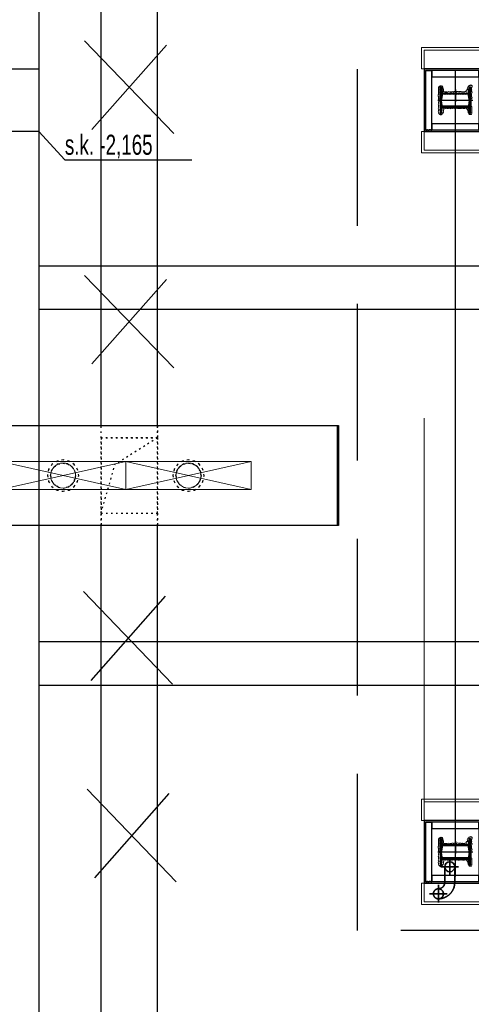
# Model space of a CAD drawing. Header units: centimetres. Extents: x -149939 to 48626, y -46000 to 152985.
# Tile 127 of 256: x -21913 to -18313, y 33783 to 41643. Entities that reach past the tile are written whole.
import ezdxf

# ---------------------------------------------------------------- set-up
doc = ezdxf.new("R2010")
doc.units = ezdxf.units.CM
doc.header["$LTSCALE"] = 50
doc.header["$PDMODE"] = 35
doc.header["$PDSIZE"] = 0.1
for name, pattern in [('Balustrady$0$DASHED', [0.75, 0.5, -0.25]), ('CADVENT_HIDDEN', [0.8, 0.25, -0.55]), ('DASHDOT2', [12.7, 6.35, -3.175, 0, -3.175]), ('DIVIDE', [31.75, 12.7, -6.35, 0, -6.35, 0, -6.35]), ('HIDDEN', [9.525, 6.35, -3.175]), ('Kondygnacja  -0_5$0$HIDDEN', [9.525, 6.35, -3.175]), ('Kondygnacja  -0_5$0$HIDDEN2', [4.7625, 3.175, -1.5875]), ('Obudowy i okł. słupów$0$HIDDEN', [9.525, 6.35, -3.175]), ('Osie rzutów$0$DASHDOT2', [12.7, 6.35, -3.175, 0, -3.175]), ('Przekrój B-B$0$DASHDOT2', [12.7, 6.35, -3.175, 0, -3.175])]:
    doc.linetypes.add(name, pattern=pattern)
doc.layers.get('0').update_dxf_attribs({"color": 8})
doc.layers.get('DEFPOINTS').update_dxf_attribs({"color": 8})
for name, color, linetype in [('01-103-Went PP_poziom-0_5$0$L_Nawiew', 7, 'Continuous'), ('ARCH_INFO_OSIE', 8, 'Continuous'), ('ARCH_INFO_OSIE_IST', 8, 'Przekrój B-B$0$DASHDOT2'), ('bgde-nawiewDETAILS', 1, 'Continuous'), ('bgde-nawiewEXP', 7, 'Continuous'), ('bgde-nawiewHIDDEN', 250, 'Continuous'), ('D1$0$ARCH_INFO_OPISY', 8, 'Continuous'), ('IS_zmiany 2024', 1, 'Continuous'), ('Kondygnacja  -0_5$0$ARCH_KONSTR_POWYŻEJ RZUTU', 8, 'Kondygnacja  -0_5$0$HIDDEN'), ('Kondygnacja  -0_5$0$ARCH_KONSTR_POWYŻEJ RZUTU_IST', 8, 'Kondygnacja  -0_5$0$HIDDEN2'), ('Kondygnacja -1$0$ARCH_STAL_IST', 8, 'Continuous'), ('Obudowy i okł. słupów$0$ARCH_GK', 8, 'Continuous'), ('Obudowy i okł. słupów$0$ARCH_PROFILE', 8, 'Continuous'), ('Osie rzutów$0$ARCH_INFO_OSIE_IST', 8, 'Osie rzutów$0$DASHDOT2'), ('Osie rzutów$0$ARCH_INFO_OSIE_OPISY_IST', 8, 'Continuous')]:
    doc.layers.add(name, color=color, linetype=linetype)
for name, color, linetype, lineweight in [('bgde_nawiewnik', 11, 'Continuous', 5), ('INSTALACJE', 8, 'Continuous', 35), ('Kondygnacja  -0_5$0$ARCH_INFO_WYMIARY', 8, 'Continuous', 9), ('Obudowy i okł. słupów$0$ARCH_hatch', 8, 'Continuous', 13), ('Obudowy i okł. słupów$0$ARCH_WIDOK', 8, 'Continuous', 13)]:
    doc.layers.add(name, color=color, linetype=linetype, lineweight=lineweight)
doc.styles.add('Kondygnacja  -0_5$0$BIKTS', font='bikromsw.shx', dxfattribs={"width": 0.8})
doc.styles.add('Kondygnacja  -0_5$0$Romans', font='Romans.shx', dxfattribs={"width": 0.7})
doc.dimstyles.new('Kondygnacja  -0_5$0$Wymiary 1-100', dxfattribs={"dimtxt": 12, "dimasz": 10, "dimexe": 5, "dimexo": 0, "dimgap": 4, "dimtad": 1, "dimrnd": 0.5, "dimzin": 12, "dimdsep": 46, "dimtxsty": 'Kondygnacja  -0_5$0$Romans', "dimblk": 'Kondygnacja  -0_5$0$_Oblique', "dimcen": 10, "dimdle": 10, "dimclrt": 55, "dimazin": 0, "dimtfac": 1, "dimtmove": 1, "dimatfit": 3, "dimfxl": 8, "dimfxlon": 1, "dimtolj": 1, "dimtzin": 0, "dimarcsym": 0})
pattern_1 = [(315, (-9168.25782, 10650.3877), (0.224506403, 0.224506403), [])]

# ---------------------------------------------------------------- blocks, each defined once
blk = doc.blocks.new('Osie rzutów')
at = {"layer": 'Osie rzutów$0$ARCH_INFO_OSIE_IST', "ltscale": 10}
for p, q in [((4436.04, 8600), (15156.54, 8600)), ((4436.24, 8000), (15156.54, 8000))]:
    blk.add_line(p, q, dxfattribs=at)
blk = doc.blocks.new('Kondygnacja  -0_5$0$konstrukcja istniejąca -0.5')
at = {"layer": 'Kondygnacja  -0_5$0$ARCH_KONSTR_POWYŻEJ RZUTU_IST', "ltscale": 10}
for points in [[(9938, 9775), (9938, 8625)], [(9938, 8575), (9782, 8575), (9782, 8625), (9938, 8625), (9938, 8575)], [(9938, 8575), (9938, 7425)], [(9938, 8167.89), (10982, 8167.89)], [(10982, 8132.89), (9938, 8132.89)]]:
    blk.add_lwpolyline(points, dxfattribs=at)
at = {"layer": 'Kondygnacja  -0_5$0$ARCH_KONSTR_POWYŻEJ RZUTU_IST'}
blk.add_lwpolyline([(9938, 8575), (9958.68, 8552.53), (10059.84, 8552.53)], dxfattribs=at)
at = {"layer": 'Kondygnacja  -0_5$0$ARCH_KONSTR_POWYŻEJ RZUTU_IST', "ltscale": 10, "elevation": 0}
for points in [[(9938, 8467.89), (10982, 8467.89)], [(10982, 8432.89), (9938, 8432.89)]]:
    blk.add_lwpolyline(points, dxfattribs=at)
at = {"layer": 'Kondygnacja  -0_5$0$ARCH_KONSTR_POWYŻEJ RZUTU_IST', "style": 'Kondygnacja  -0_5$0$BIKTS', "width": 0.7}
blk.add_text('s.k. -2,165', height=16, dxfattribs=at).set_placement((9958.68, 8556.46))
blk = doc.blocks.new('pB słup')
at = {"layer": 'Kondygnacja -1$0$ARCH_STAL_IST'}
h = blk.add_hatch(dxfattribs=at)
h.set_pattern_fill('ANSI31', color=256, scale=0.1, angle=270, style=0)
h.set_pattern_definition(pattern_1)
edge = h.paths.add_edge_path()
edge.add_arc((24.9, 9.62), 0.87, 0, 82.02724)
edge.add_line((25.02, 10.48), (21.35, 11))
edge.add_arc((21.42, 11.51), 0.52, 180, 262.02724, ccw=False)
edge.add_line((20.9, 11.51), (20.9, 12))
edge.add_line((20.9, 12), (31.5, 12))
edge.add_line((31.5, 12), (31.5, 11.51))
edge.add_arc((30.98, 11.51), 0.52, 277.97276, 360, ccw=False)
edge.add_line((31.05, 11), (27.38, 10.48))
edge.add_arc((27.51, 9.62), 0.87, 97.97276, 180)
edge.add_line((26.64, 9.62), (26.64, -9.62))
edge.add_arc((27.51, -9.62), 0.87, 180, 262.02724)
edge.add_line((27.38, -10.48), (31.05, -11))
edge.add_arc((30.98, -11.51), 0.52, 360, 82.02724, ccw=False)
edge.add_line((31.5, -11.51), (31.5, -12))
edge.add_line((31.5, -12), (20.9, -12))
edge.add_line((20.9, -12), (20.9, -11.51))
edge.add_arc((21.42, -11.51), 0.52, 97.97276, 180, ccw=False)
edge.add_line((21.35, -11), (25.02, -10.48))
edge.add_arc((24.9, -9.62), 0.87, 277.97276, 0)
edge.add_line((25.76, -9.62), (25.76, 9.62))
h = blk.add_hatch(dxfattribs=at)
h.set_pattern_fill('ANSI31', color=256, scale=0.1, angle=270, style=0)
h.set_pattern_definition(pattern_1)
edge = h.paths.add_edge_path()
edge.add_arc((38.11, 9.62), 0.87, 97.97276, 180, ccw=False)
edge.add_line((37.98, 10.48), (41.65, 11))
edge.add_arc((41.58, 11.51), 0.52, 277.97276, 360)
edge.add_line((42.1, 11.51), (42.1, 12))
edge.add_line((42.1, 12), (31.5, 12))
edge.add_line((31.5, 12), (31.5, 11.51))
edge.add_arc((32.02, 11.51), 0.52, 180, 262.02724)
edge.add_line((31.95, 11), (35.62, 10.48))
edge.add_arc((35.5, 9.62), 0.87, 0, 82.02724, ccw=False)
edge.add_line((36.37, 9.62), (36.37, -9.62))
edge.add_arc((35.5, -9.62), 0.87, 277.97276, 360, ccw=False)
edge.add_line((35.62, -10.48), (31.95, -11))
edge.add_arc((32.02, -11.51), 0.52, 97.97276, 180)
edge.add_line((31.5, -11.51), (31.5, -12))
edge.add_line((31.5, -12), (42.1, -12))
edge.add_line((42.1, -12), (42.1, -11.51))
edge.add_arc((41.58, -11.51), 0.52, 0, 82.02724)
edge.add_line((41.65, -11), (37.98, -10.48))
edge.add_arc((38.11, -9.62), 0.87, 180, 262.02724, ccw=False)
edge.add_line((37.24, -9.62), (37.24, 9.62))
at = {"layer": 'Obudowy i okł. słupów$0$ARCH_hatch'}
h = blk.add_hatch(dxfattribs=at)
h.set_pattern_fill('AR-SAND', color=256, scale=0.01, style=0)
h.paths.add_polyline_path([(6.5, 25), (6.5, -25), (56.5, -25), (56.5, 25)])
h.paths.add_polyline_path([(55.25, 23.75), (55.25, -23.75), (7.75, -23.75), (7.75, 23.75)], flags=16)
at = {"layer": 'ARCH_INFO_OSIE', "linetype": 'DIVIDE', "ltscale": 0.1}
for points in [[(31.5, -14), (31.5, 14)], [(51.07, 0), (11.93, 0)], [(23.05, 0), (32.78, 0)]]:
    blk.add_lwpolyline(points, dxfattribs=at)
at = {"layer": 'Kondygnacja -1$0$ARCH_STAL_IST'}
for points in [[(25.76, 9.62, 0.37402), (25.02, 10.48), (21.35, 11, -0.37402), (20.9, 11.51), (20.9, 12), (31.5, 12), (31.5, 11.51, -0.37402), (31.05, 11), (27.38, 10.48, 0.37402), (26.64, 9.62), (26.64, -9.62, 0.37402), (27.38, -10.48), (31.05, -11, -0.37402), (31.5, -11.51), (31.5, -12), (20.9, -12), (20.9, -11.51, -0.37402), (21.35, -11), (25.02, -10.48, 0.37402), (25.76, -9.62)], [(37.24, 9.62, -0.37402), (37.98, 10.48), (41.65, 11, 0.37402), (42.1, 11.51), (42.1, 12), (31.5, 12), (31.5, 11.51, 0.37402), (31.95, 11), (35.62, 10.48, -0.37402), (36.37, 9.62), (36.37, -9.62, -0.37402), (35.62, -10.48), (31.95, -11, 0.37402), (31.5, -11.51), (31.5, -12), (42.1, -12), (42.1, -11.51, 0.37402), (41.65, -11), (37.98, -10.48, -0.37402), (37.24, -9.62)]]:
    blk.add_lwpolyline(points, format="xyb", close=True, dxfattribs=at)
at = {"layer": 'Obudowy i okł. słupów$0$ARCH_GK'}
for points in [[(6.5, -25), (56.5, -25), (56.5, 25), (6.5, 25)], [(7.75, -23.75), (55.25, -23.75), (55.25, 23.75), (7.75, 23.75)]]:
    blk.add_lwpolyline(points, close=True, dxfattribs=at)
at = {"layer": 'Obudowy i okł. słupów$0$ARCH_PROFILE'}
for points in [[(7.76, 22.16), (7.85, 22.25), (7.85, 22.75), (7.75, 22.85), (7.75, 23.75), (12.82, 23.75, -1), (12.82, 23.7), (7.8, 23.7), (7.8, 22.87), (7.9, 22.77), (7.9, 22.23), (7.8, 22.13), (7.8, 20.92), (7.9, 20.82), (7.9, 19.73), (7.8, 19.63), (7.8, 18.8), (12.82, 18.8, -1), (12.82, 18.75), (7.75, 18.75), (7.75, 19.65), (7.85, 19.75), (7.85, 20.8), (7.76, 20.89)], [(55.33, 22.16), (55.25, 22.25), (55.25, 22.75), (55.35, 22.85), (55.35, 23.75), (50.28, 23.75, 1), (50.28, 23.7), (55.3, 23.7), (55.3, 22.87), (55.2, 22.77), (55.2, 22.23), (55.3, 22.13), (55.3, 20.92), (55.2, 20.82), (55.2, 19.73), (55.3, 19.63), (55.3, 18.8), (50.28, 18.8, 1), (50.28, 18.75), (55.35, 18.75), (55.35, 19.65), (55.25, 19.75), (55.25, 20.8), (55.33, 20.89)], [(7.76, -22.16), (7.85, -22.25), (7.85, -22.75), (7.75, -22.85), (7.75, -23.75), (12.82, -23.75, 1), (12.82, -23.7), (7.8, -23.7), (7.8, -22.87), (7.9, -22.77), (7.9, -22.23), (7.8, -22.13), (7.8, -20.92), (7.9, -20.82), (7.9, -19.73), (7.8, -19.63), (7.8, -18.8), (12.82, -18.8, 1), (12.82, -18.75), (7.75, -18.75), (7.75, -19.65), (7.85, -19.75), (7.85, -20.8), (7.76, -20.89)], [(55.33, -22.16), (55.25, -22.25), (55.25, -22.75), (55.35, -22.85), (55.35, -23.75), (50.28, -23.75, -1), (50.28, -23.7), (55.3, -23.7), (55.3, -22.87), (55.2, -22.77), (55.2, -22.23), (55.3, -22.13), (55.3, -20.92), (55.2, -20.82), (55.2, -19.73), (55.3, -19.63), (55.3, -18.8), (50.28, -18.8, -1), (50.28, -18.75), (55.35, -18.75), (55.35, -19.65), (55.25, -19.75), (55.25, -20.8), (55.33, -20.89)]]:
    blk.add_lwpolyline(points, format="xyb", close=True, dxfattribs=at)
blk.add_lwpolyline([(50.25, -8.37), (50.25, -18.75), (12.85, -18.75), (12.85, 18.75), (50.25, 18.75), (50.25, -8.37)], dxfattribs=at)
at = {"layer": 'Obudowy i okł. słupów$0$ARCH_WIDOK'}
for points in [[(-10.5, -27), (6.5, -27), (6.5, 27), (-10.5, 27)], [(73.5, -27), (56.5, -27), (56.5, 27), (73.5, 27)]]:
    blk.add_lwpolyline(points, close=True, dxfattribs=at)
at = {"layer": 'Obudowy i okł. słupów$0$ARCH_WIDOK', "linetype": 'Obudowy i okł. słupów$0$HIDDEN'}
blk.add_lwpolyline([(71.5, -25), (71.5, 25), (-8.5, 25), (-8.5, -25)], close=True, dxfattribs=at)
at = {"layer": 'Obudowy i okł. słupów$0$ARCH_WIDOK'}
blk.add_lwpolyline([(37.73, -9.38, 0.520567), (37.73, -8.91, 0.520567), (37.73, -8.16, 0.520567), (37.73, -6.92, 0.520567), (37.73, -4.95, 0.520567), (37.73, -2.82, 0.520567), (37.73, -2.47, 0.520567), (37.73, -1.32, 0.520567), (37.73, -0.04, 0.520567), (37.73, 0.83, 0.520567), (37.73, 1.89, 0.520567), (37.73, 3.64, 0.520567), (37.73, 5.02, 0.520567), (37.73, 5.54, 0.520567), (37.73, 7.1, 0.520567), (37.73, 8.22, 0.520567), (37.73, 8.52, 0.520567), (37.73, 9.06, 0.520567), (38.39, 9.06, 0.520567), (38.39, 9.62, 0.520567), (39.17, 9.62, 0.520567), (39.17, 10.31, 0.520567), (40.18, 10.31, 0.520567), (41.11, 10.31, 0.391103), (41.8, 10.61, 0.097049), (42.38, 10.85, 0.466209), (42.81, 11.44, 0.695481), (42.74, 11.98, 0.486099), (42.81, 12.76, 0.35864), (41.85, 12.89, 0.520567), (40.68, 12.86, 0.520567), (39.91, 12.86, 0.520567), (38.8, 12.86, 0.520567), (37.52, 12.86, 0.520567), (36.51, 12.86, 0.520567), (36.51, 12.4, 0.520567), (35.25, 12.4, 0.520567), (34.27, 12.4, 0.520567), (33.73, 12.4, 0.520567), (32.86, 12.4, 0.520567), (32.11, 12.4, 0.520567), (31.32, 12.4, 0.520567), (30.58, 12.4, 0.630412), (28.2, 12.73, 0.291029), (26.08, 12.64, 0.793013), (24.54, 12.88, 0.148616), (22.09, 12.79, 0.285246), (20.52, 13.27, 1.165163), (19.83, 12.7, 1.326239), (19.84, 11.94, 0.520567), (19.84, 11, 0.520567), (20.91, 11, 0.520567), (20.91, 9.93, 0.520567), (22.7, 9.93, 0.520567), (23.52, 9.93, 0.520567), (23.52, 8.94, 0.520567), (24.97, 8.94, 0.520567), (24.98, 7.26, 0.520567), (25.02, 6.19, 0.520567), (24.89, 5.17, 0.520567), (24.87, 4.65, 0.520567), (25.04, 2.89, 0.520567), (24.98, 0.66, 0.520567), (25.04, -1.36, 0.520567), (25.04, -3.15, 0.520567), (25.06, -4.25, 0.520567), (25.21, -6.27, 0.520567), (25.14, -7.45, 0.520567), (25.1, -8.33, 0.520567), (25.06, -9.05, 0.520567), (24.91, -9.58, 0.520567), (23.82, -9.81, 0.520567), (22.6, -9.81, 0.520567), (21.78, -10.1, 0.520567), (20.85, -10.25, 0.520567), (20.32, -10.36, 0.520567), (20.22, -11.09, 0.520567), (20.24, -12.34, 0.520567), (21.21, -13.28, 0.520567), (21.99, -13.24, 0.520567), (22.91, -13.28, 0.520567), (24.22, -13.09, 0.520567), (25.44, -13.09, 0.520567), (26.76, -13.18, 0.520567), (28.83, -13.26, 0.520567), (30.05, -13.22, 0.520567), (31.5, -12.93, 0.520567), (32.47, -13.03, 0.520567), (33.96, -13.09, 0.520567), (35.72, -13.16, 0.520567), (37.01, -13.18, 0.520567), (39.18, -13.05, 0.520567), (41.18, -13.18, 0.520567), (42.5, -12.78, 0.520567), (42.97, -12.1, 0.520567), (42.84, -11.13, 0.520567), (42.29, -10.55, 0.520567), (41.6, -10, 0.520567), (40.36, -9.66, 0.520567), (39.39, -9.66, 0.520567)], format="xyb", close=True, dxfattribs=at)
blk = doc.blocks.new('schody połówka')
at = {"layer": 'ARCH_INFO_OSIE_IST', "ltscale": 2}
blk.add_line((0, -1811, -630), (0, 114.05, -630), dxfattribs=at)
at = {"layer": 'INSTALACJE', "linetype": 'DASHDOT2', "ltscale": 10}
for p, q in [((-4.5, -1818.9, -1120), (-4.5, -1804.9, -140)), ((2.5, -1811.9, -1120), (-11.5, -1811.9, -140)), ((-13.5, -1840.45, -1750), (-13.5, -1826.45, -770)), ((-6.5, -1833.45, -1750), (-20.5, -1833.45, -770))]:
    blk.add_line(p, q, dxfattribs=at)
at = {"layer": 'INSTALACJE', "linetype": 'HIDDEN', "ltscale": 0.5}
for p, q in [((-8.5, -1811.85, -630), (-8.5, -1824.45, -630)), ((-0.5, -1811.85, -630), (-0.5, -1824.45, -630))]:
    blk.add_line(p, q, dxfattribs=at)
at = {"layer": 'INSTALACJE'}
blk.add_circle((-4.5, -1811.9, -630), 4, dxfattribs=at)
at = {"layer": 'INSTALACJE', "linetype": 'HIDDEN', "ltscale": 0.5}
blk.add_circle((-13.5, -1833.5, -630), 4, dxfattribs=at)
for radius in [5, 13]:
    blk.add_arc((-13.5, -1824.45, -630), radius, 270, 0, dxfattribs=at)
at = {"layer": 'Obudowy i okł. słupów$0$ARCH_WIDOK', "linetype": 'Obudowy i okł. słupów$0$HIDDEN', "ltscale": 3}
blk.add_line((-25, -24.99, -630), (-25, -1775, -630), dxfattribs=at)
at = {"layer": 'D1$0$ARCH_INFO_OPISY', "rotation": 270}
for p in [(0, -1168.49), (0, -1768.5, -630)]:
    blk.add_blockref('pB słup', p, dxfattribs=at)
blk = doc.blocks.new('Kondygnacja  -0_5$0$_Oblique')
at = {"color": 0, "linetype": 'ByBlock', "lineweight": -2}
blk.add_line((-0.5, -0.5), (0.5, 0.5), dxfattribs=at)
blk = doc.blocks.new('*D212')
at = {"layer": 'DEFPOINTS', "color": 0}
for p in [(-30586.3, 81900), (-30681.1, 12489.5), (9064, 12489.5)]:
    blk.add_point(p, dxfattribs=at)
at = {"layer": 'Kondygnacja  -0_5$0$ARCH_INFO_WYMIARY', "color": 0, "lineweight": -2}
for p, q in [((-30673.1, 81900), (-30686.1, 81900)), ((-30681.1, 81910), (-30681.1, 12479.5)), ((-30673.1, 12489.5), (-30686.1, 12489.5))]:
    blk.add_line(p, q, dxfattribs=at)
at = {"layer": 'Kondygnacja  -0_5$0$ARCH_INFO_WYMIARY', "color": 0, "linetype": 'ByBlock', "lineweight": -2, "xscale": 10, "yscale": 10, "zscale": 10}
for p, rotation in [((-30681.1, 81900), 90), ((-30681.1, 12489.5), 270)]:
    blk.add_blockref('Kondygnacja  -0_5$0$_Oblique', p, dxfattribs=dict(at, rotation=rotation))
at = {"layer": 'Kondygnacja  -0_5$0$ARCH_INFO_WYMIARY', "color": 55, "insert": (-30691.1, 47194.8), "char_height": 12, "attachment_point": 5, "rotation": 90, "style": 'Kondygnacja  -0_5$0$Romans'}
blk.add_mtext('\\A1;69410.5', dxfattribs=at)
blk = doc.blocks.new('A$C066D7839')
at = {"layer": 'bgde_nawiewnik', "color": 7}
for p, q in [((-50, -11.15), (-50, 11.15)), ((-50, 11.15), (50, 11.15)), ((-50, -11.15), (50, 11.15)), ((50, -11.15), (-50, 11.15)), ((50, 11.15), (50, -11.15)), ((50, -11.15), (-50, -11.15))]:
    blk.add_line(p, q, dxfattribs=at)
blk.add_circle((0, 0), 10, dxfattribs=at)

msp = doc.modelspace()

# ---------------------------------------------------------------- linework, layer by layer
at = {"linetype": 'Balustrady$0$DASHED', "ltscale": 50, "elevation": -6300}
msp.add_lwpolyline([(-19219.601, 53823.486), (-13875.468, 53823.486), (-13875.468, 34373.387), (-19219.601, 34373.387)], close=True, dxfattribs=at)
at = {"layer": 'bgde-nawiewDETAILS', "linetype": 'CADVENT_HIDDEN', "extrusion": (-1, 6.12323e-17, 0)}
for p in [(-20815.024, 38303.868), (-21265.024, 37703.868)]:
    msp.add_line(p, (-21152.524, 38093.868), dxfattribs=at)
at = {"layer": 'bgde-nawiewEXP', "linetype": 'Continuous'}
for points in [[(-21265.024, 38403.941), (-21265.024, 43603.774)], [(-20815.024, 38403.941), (-20815.024, 43603.774)], [(-40588.801, 38403.941), (-19380.813, 38403.941), (-19380.813, 37603.941), (-40588.801, 37603.941)], [(-21265.024, 32403.941), (-21265.024, 37603.941)], [(-20815.024, 32403.941), (-20815.024, 37603.941)]]:
    msp.add_lwpolyline(points, dxfattribs=at)
msp.add_lwpolyline([(-19380.813, 37603.941), (-19380.813, 38403.941), (-19370.813, 38403.941), (-19370.813, 37603.941)], close=True, dxfattribs=at)
at = {"layer": 'bgde-nawiewHIDDEN', "linetype": 'CADVENT_HIDDEN'}
for points in [[(-21265.024, 38303.868), (-21265.024, 38403.941)], [(-20815.024, 38303.868), (-20815.024, 38403.941)], [(-20815.024, 38403.941), (-20815.024, 38303.868)], [(-21265.024, 38303.868), (-21265.024, 37703.868)], [(-21265.024, 37703.868), (-20815.024, 37703.868), (-20815.024, 38303.868), (-21265.024, 38303.868)], [(-21265.024, 37703.868), (-21265.024, 38303.868)], [(-21265.024, 37703.868), (-21265.024, 38303.868), (-20815.024, 38303.868)], [(-20815.024, 38303.868), (-20815.024, 37703.868)], [(-20815.024, 37703.868), (-20815.024, 38303.868)], [(-21667.838, 38003.868), (-21660.226, 38042.136), (-21638.549, 38074.578), (-21606.106, 38096.255), (-21567.838, 38103.868), (-21529.57, 38096.255)], [(-21667.838, 38003.868), (-21660.226, 38042.136), (-21638.549, 38074.578), (-21606.106, 38096.255)], [(-21606.106, 38096.255), (-21638.549, 38074.578)], [(-21606.106, 38096.255), (-21567.838, 38103.868), (-21529.57, 38096.255), (-21497.127, 38074.578), (-21475.45, 38042.136), (-21467.838, 38003.868), (-21475.45, 37965.599), (-21497.127, 37933.157), (-21529.57, 37911.48)], [(-21529.57, 38096.255), (-21567.838, 38103.868)], [(-21529.57, 38096.255), (-21497.127, 38074.578), (-21475.45, 38042.136), (-21467.838, 38003.868), (-21475.45, 37965.599)], [(-20667.838, 38003.868), (-20660.226, 38042.136), (-20638.549, 38074.578)], [(-20638.549, 38074.578), (-20660.226, 38042.136)], [(-20638.549, 38074.578), (-20606.106, 38096.255)], [(-20606.106, 38096.255), (-20638.549, 38074.578)], [(-20606.106, 38096.255), (-20567.838, 38103.868)], [(-20567.838, 38103.868), (-20606.106, 38096.255)], [(-20567.838, 38103.868), (-20529.57, 38096.255)], [(-20529.57, 38096.255), (-20567.838, 38103.868)], [(-20529.57, 38096.255), (-20497.127, 38074.578), (-20475.45, 38042.136), (-20467.838, 38003.868), (-20475.45, 37965.599), (-20497.127, 37933.157), (-20529.57, 37911.48)], [(-21667.838, 38003.868), (-21660.226, 37965.599), (-21638.549, 37933.157), (-21606.106, 37911.48), (-21567.838, 37903.868), (-21529.57, 37911.48), (-21497.127, 37933.157)], [(-21667.838, 38003.868), (-21660.226, 37965.599), (-21638.549, 37933.157), (-21606.106, 37911.48)], [(-21529.57, 37911.48), (-21497.127, 37933.157), (-21475.45, 37965.599)], [(-21475.45, 37965.599), (-21497.127, 37933.157)], [(-21475.45, 37965.599), (-21467.838, 38003.868)], [(-20667.838, 38003.868), (-20660.226, 37965.599), (-20638.549, 37933.157)], [(-20638.549, 37933.157), (-20660.226, 37965.599)], [(-21606.106, 37911.48), (-21638.549, 37933.157)], [(-21606.106, 37911.48), (-21567.838, 37903.868), (-21529.57, 37911.48)], [(-21529.57, 37911.48), (-21567.838, 37903.868)], [(-20638.549, 37933.157), (-20606.106, 37911.48), (-20567.838, 37903.868), (-20529.57, 37911.48)], [(-20529.57, 37911.48), (-20567.838, 37903.868)], [(-20529.57, 37911.48), (-20497.127, 37933.157)], [(-21265.024, 37603.941), (-21265.024, 37703.868)], [(-21265.024, 37703.868), (-21265.024, 37603.941)], [(-20815.024, 37603.941), (-20815.024, 37703.868)], [(-20815.024, 37703.868), (-20815.024, 37603.941)]]:
    msp.add_lwpolyline(points, dxfattribs=at)
for points in [[(-21692.838, 38003.868), (-21683.323, 37956.032), (-21656.226, 37915.479), (-21615.674, 37888.383), (-21567.838, 37878.868), (-21520.003, 37888.383), (-21479.45, 37915.479), (-21452.353, 37956.032), (-21442.838, 38003.868), (-21452.353, 38051.703), (-21479.45, 38092.256), (-21520.003, 38119.352), (-21567.838, 38128.868), (-21615.674, 38119.352), (-21656.226, 38092.256), (-21683.323, 38051.703)], [(-21692.838, 38003.868), (-21683.323, 37956.032), (-21656.226, 37915.479), (-21615.674, 37888.383), (-21567.838, 37878.868), (-21520.003, 37888.383), (-21479.45, 37915.479), (-21452.353, 37956.032), (-21442.838, 38003.868), (-21452.353, 38051.703), (-21479.45, 38092.256), (-21520.003, 38119.352), (-21567.838, 38128.868), (-21615.674, 38119.352), (-21656.226, 38092.256), (-21683.323, 38051.703)], [(-20692.838, 38003.868), (-20683.323, 37956.032), (-20656.226, 37915.479), (-20615.674, 37888.383), (-20567.838, 37878.868), (-20520.003, 37888.383), (-20479.45, 37915.479), (-20452.353, 37956.032), (-20442.838, 38003.868), (-20452.353, 38051.703), (-20479.45, 38092.256), (-20520.003, 38119.352), (-20567.838, 38128.868), (-20615.674, 38119.352), (-20656.226, 38092.256), (-20683.323, 38051.703)], [(-20692.838, 38003.868), (-20683.323, 37956.032), (-20656.226, 37915.479), (-20615.674, 37888.383), (-20567.838, 37878.868), (-20520.003, 37888.383), (-20479.45, 37915.479), (-20452.353, 37956.032), (-20442.838, 38003.868), (-20452.353, 38051.703), (-20479.45, 38092.256), (-20520.003, 38119.352), (-20567.838, 38128.868), (-20615.674, 38119.352), (-20656.226, 38092.256), (-20683.323, 38051.703)], [(-20667.838, 38003.868), (-20660.226, 37965.599), (-20638.549, 37933.157), (-20606.106, 37911.48), (-20567.838, 37903.868), (-20529.57, 37911.48), (-20497.127, 37933.157), (-20475.45, 37965.599), (-20467.838, 38003.868), (-20475.45, 38042.136), (-20497.127, 38074.578), (-20529.57, 38096.255), (-20567.838, 38103.868), (-20606.106, 38096.255), (-20638.549, 38074.578), (-20660.226, 38042.136)]]:
    msp.add_lwpolyline(points, close=True, dxfattribs=at)
at = {"layer": 'bgde-nawiewHIDDEN'}
for points in [[(-21567.838, 38003.868), (-21567.838, 38003.868)], [(-20567.838, 38003.868), (-20567.838, 38003.868)]]:
    msp.add_lwpolyline(points, dxfattribs=at)
at = {"layer": 'IS_zmiany 2024'}
for p, q in [((-20685.741, 40733.585), (-21395.741, 41473.229)), ((-21337.549, 40766.647), (-20743.932, 41440.167)), ((-20685.741, 38862.532, 0), (-21395.741, 39602.176, 0)), ((-21337.549, 38895.594, 0), (-20743.932, 39569.114, 0)), ((-20695.118, 36337.398), (-21405.118, 37077.043)), ((-21344.62, 36368.058, 0), (-20751.003, 37041.578, 0)), ((-20665.188, 34761.279), (-21375.188, 35500.923)), ((-21314.69, 34791.938, 0), (-20721.073, 35465.458, 0))]:
    msp.add_line(p, q, dxfattribs=at)

# ---------------------------------------------------------------- block references
at = {"xscale": 10, "yscale": 10, "zscale": 10}
msp.add_blockref('schody połówka', (-18440, 53000.042), dxfattribs=at)
at = {"layer": '01-103-Went PP_poziom-0_5$0$L_Nawiew', "xscale": 10, "yscale": 10, "zscale": 10}
for p in [(-21567.836, 38003.868, 987.119), (-20567.836, 38003.868, 987.119)]:
    msp.add_blockref('A$C066D7839', p, dxfattribs=at)
at = {"layer": 'Kondygnacja  -0_5$0$ARCH_KONSTR_POWYŻEJ RZUTU', "xscale": 10, "yscale": 10, "zscale": 10}
msp.add_blockref('Kondygnacja  -0_5$0$konstrukcja istniejąca -0.5', (-121140, -45000), dxfattribs=at)
at = {"layer": 'Osie rzutów$0$ARCH_INFO_OSIE_OPISY_IST', "color": 30, "xscale": 10, "yscale": 10, "zscale": 10}
msp.add_blockref('Osie rzutów', (-121140, -45000), dxfattribs=at)

# ---------------------------------------------------------------- dimensions: what is measured, and where the dimension line sits
at = {"layer": 'Kondygnacja  -0_5$0$ARCH_INFO_WYMIARY'}
dim = msp.add_linear_dim(base=(-30681.114, 12489.5), p1=(-30586.301, 81900), p2=(9064, 12489.5), angle=90, dimstyle='Kondygnacja  -0_5$0$Wymiary 1-100', dxfattribs=at)
dim.commit()
dim.dimension.update_dxf_attribs({"geometry": '*D212', "text_midpoint": (-30691.114, 47194.75)})

doc.saveas('drawing.dxf')
